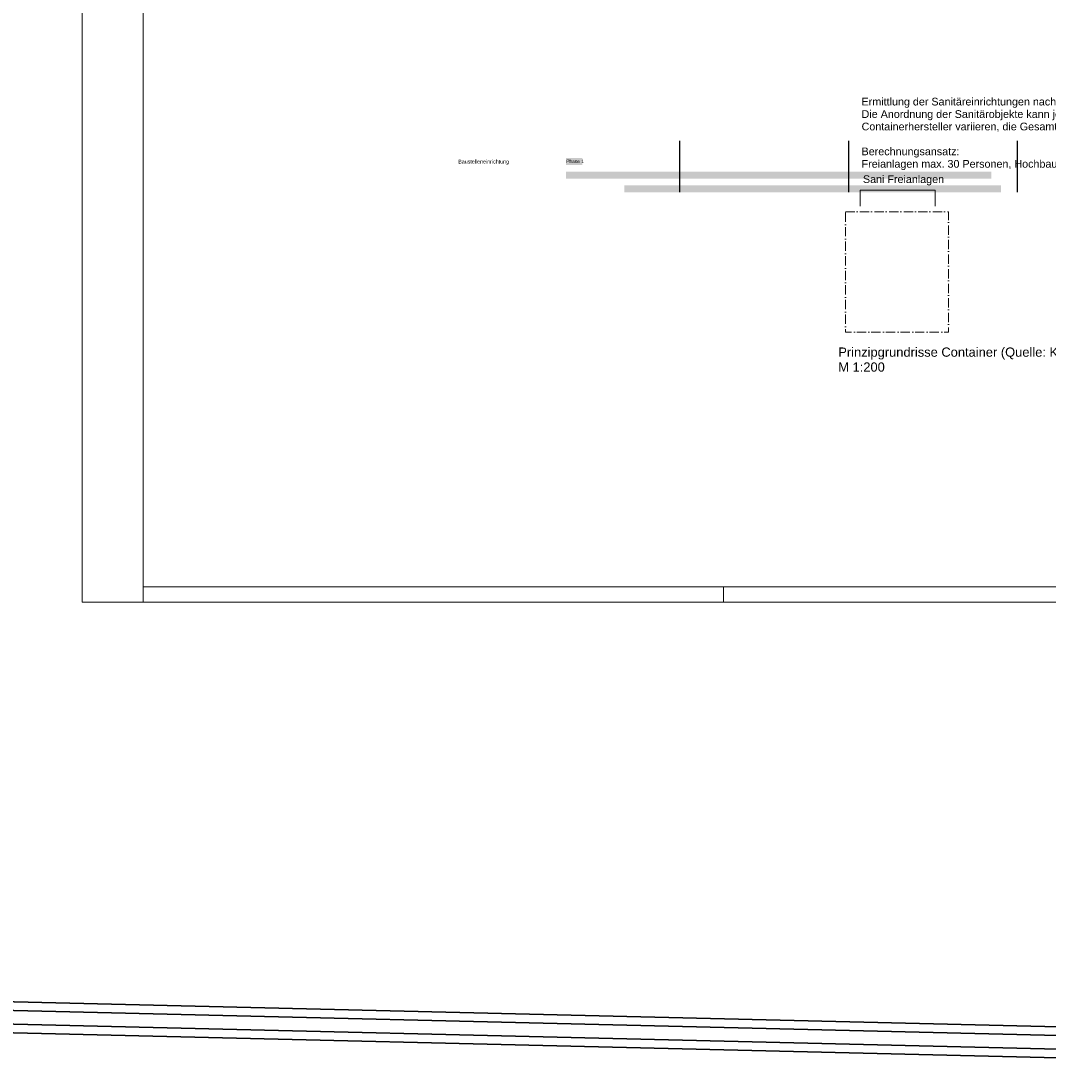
# Model space of a CAD drawing. Header units: metres. Extents: x -5203299 to 2078834, y 245743 to 5816291.
# Tile 9 of 256: x 366248 to 366417, y 5813836 to 5814008. Entities that reach past the tile are written whole.
import ezdxf

# ---------------------------------------------------------------- set-up
doc = ezdxf.new("R2010")
doc.units = ezdxf.units.M
doc.header["$LTSCALE"] = 0.5
doc.linetypes.add('ISO-02 Strichlinie', pattern=[3.81, 3.048, -0.762])
doc.linetypes.add('ISO-10 Strichpunktlinie', pattern=[4.699, 3.048, -0.762, 0.127, -0.762])
for name, color, linetype, lineweight in [('30 -39 Baustelle- Fläche', 7, 'Continuous', 15), ('70 -74 Zeichnungsblatt- 4 Plankopf Linie', 7, 'Continuous', 13), ('Keine', 7, 'Continuous', 9)]:
    doc.layers.add(name, color=color, linetype=linetype, lineweight=lineweight)
doc.layers.add('99.04_Gleisplanung VP 02_23-EB-1236L-A-FAHRKANTE', color=150, linetype='Continuous', lineweight=35, true_color=0x007fff)
doc.layers.add('99.04_Gleisplanung VP 02_23-EB-1236R-A-FAHRKANTE', color=150, linetype='Continuous', lineweight=35, true_color=0x007fff)
doc.styles.add('Arial', font='arial.ttf')
doc.styles.add('URWGroteskWidExtLig (bold)', font='txt')

# ---------------------------------------------------------------- blocks, each defined once
blk = doc.blocks.new('_BE Phase 5 (3D)')
at = {"layer": '30 -39 Baustelle- Fläche', "color": 7, "linetype": 'Continuous', "lineweight": 25}
for p, q in [((-236.52, -217.72), (-236.52, -226.11)), ((-236.52, -217.72), (-236.52, -226.11)), ((-208.88, -217.72), (-208.88, -226.11)), ((-208.88, -217.72), (-208.88, -226.11)), ((-181.24, -217.72), (-181.24, -226.11)), ((-181.24, -217.72), (-181.24, -226.11))]:
    blk.add_line(p, q, dxfattribs=at)
at = {"layer": '30 -39 Baustelle- Fläche', "color": 173, "linetype": 'Continuous', "transparency": 33554534}
blk.add_solid([(-255.15, -221.67), (-252.47, -221.67), (-255.15, -220.54), (-252.47, -220.54)], dxfattribs=at)
blk.add_solid([(-255.15, -221.67), (-252.47, -221.67), (-255.15, -220.54), (-252.47, -220.54)], dxfattribs=at)
at = {"layer": '30 -39 Baustelle- Fläche', "color": 143, "linetype": 'Continuous', "transparency": 33554534}
blk.add_solid([(-255.15, -223.88), (-185.48, -223.88), (-255.15, -222.75), (-185.48, -222.75)], dxfattribs=at)
blk.add_solid([(-255.15, -223.88), (-185.48, -223.88), (-255.15, -222.75), (-185.48, -222.75)], dxfattribs=at)
at = {"layer": '30 -39 Baustelle- Fläche', "color": 72, "linetype": 'Continuous', "transparency": 33554534}
blk.add_solid([(-245.56, -226.11), (-183.9, -226.11), (-245.56, -224.98), (-183.9, -224.98)], dxfattribs=at)
blk.add_solid([(-245.56, -226.11), (-183.9, -226.11), (-245.56, -224.98), (-183.9, -224.98)], dxfattribs=at)
at = {"layer": '30 -39 Baustelle- Fläche', "color": 7, "insert": (-255.08, -220.78), "char_height": 0.566, "attachment_point": 1, "line_spacing_factor": 0.971078, "style": 'URWGroteskWidExtLig (bold)'}
blk.add_mtext('Phase 1', dxfattribs=at)
blk.add_mtext('Phase 1', dxfattribs=at)
at = {"color": 255, "linetype": 'Continuous', "lineweight": 9}
blk.add_wipeout([(-272.77, -221.67), (-263.5, -221.67), (-263.5, -220.62), (-272.77, -220.62)], dxfattribs=at).dxf.layer = '30 -39 Baustelle- Fläche'
at = {"layer": '30 -39 Baustelle- Fläche', "color": 7, "insert": (-272.77, -220.79), "char_height": 0.6293, "attachment_point": 1, "line_spacing_factor": 0.970891, "style": 'URWGroteskWidExtLig (bold)'}
blk.add_mtext('Baustelleneinrichtung', dxfattribs=at)
at = {"color": 255, "linetype": 'Continuous', "lineweight": 9}
blk.add_wipeout([(-272.77, -221.67), (-263.5, -221.67), (-263.5, -220.62), (-272.77, -220.62)], dxfattribs=at).dxf.layer = '30 -39 Baustelle- Fläche'
at = {"layer": '30 -39 Baustelle- Fläche', "color": 7, "insert": (-272.77, -220.79), "char_height": 0.6293, "attachment_point": 1, "line_spacing_factor": 0.970891, "style": 'URWGroteskWidExtLig (bold)'}
blk.add_mtext('Baustelleneinrichtung', dxfattribs=at)
blk = doc.blocks.new('Plankopf')
at = {"layer": '70 -74 Zeichnungsblatt- 4 Plankopf Linie', "color": 7, "linetype": 'ISO-02 Strichlinie', "lineweight": 5, "transparency": 33554687}
for p, q in [((-0.5745, -0.4205), (-0.5745, -0.4155)), ((-0.3845, -0.4205), (-0.3845, -0.4155))]:
    blk.add_line(p, q, dxfattribs=at)
at = {"layer": '70 -74 Zeichnungsblatt- 4 Plankopf Linie', "transparency": 33554687, "flags": 128}
for points in [[(-0.5945, 0.4205), (0.5945, 0.4205), (0.5945, -0.4205), (-0.5945, -0.4205)], [(-0.5745, -0.4155), (-0.5745, 0.4155), (0.5895, 0.4155), (0.5895, -0.4155)]]:
    blk.add_lwpolyline(points, close=True, dxfattribs=at)
at = {"layer": '70 -74 Zeichnungsblatt- 4 Plankopf Linie', "color": 0, "flags": 1}
for tag in ['Approval', 'Approval', 'Approval', 'Approval', 'Approval', 'AR_Genehmigt_-_Datum', 'Auto_Generate_Page_Number', 'Auto_Total_Num_Sheets', 'Auftraggeber', 'Auftraggeber_Zusatz_-1-', 'Auftraggeber_Zusatz_-2-', 'Architekt', 'Architekt_Zusatz_-1-', 'Architekt_Zusatz_-2-', 'Approval', 'Current_Plot_Date', 'Scale', 'Sheet_Number', 'Sheet_Title', 'Teil', 'Gewerk', 'Total_Num_Sheets', 'Tragwerksplanung', 'Tragwerksplanung_Zusatz_-1-', 'Tragwerksplanung_Zusatz_-2-', 'Geschäftszeichen', 'Zone', 'Zone', 'Zone', 'Zone', 'Zone', 'Status', 'TGA', 'TGA_Zusatz_-1-', 'TGA_Zusatz_-2-', 'Zone', 'Number', 'Publish_Date', 'Number', 'Publish_Date', 'Number', 'Publish_Date', 'Number', 'Publish_Date', 'Number', 'Publish_Date', 'Planungsgrundlagen', 'Plot_Date_Format', 'BH_Genehmigt_-_Datum', 'Papiermaße', 'Ebene', 'Page_Number', 'Plannummer_Fachplaner', 'File_Name', 'File_Name_Include_Path', 'Projektname_Zusatz', 'Project_Address', 'Landschaftsarchitekt', 'Landschaftsarchitekten_Zusatz-1-', 'Landschaftsarchitekten_Zusatz_-2-', 'Höhe_üNHN', 'Leistungsphase', 'Number', 'Publish_Date', 'Recipients', 'Recipients', 'Recipients', 'Recipients', 'Recipients', 'Project_Date', 'Project_ID', 'Project_Name', 'Recipients', 'Date', 'Note', 'Date', 'Note', 'Date', 'Note', 'Date', 'Note', 'Date', 'Note', 'Format', 'Date', 'Date', 'Note']:
    blk.add_attdef(tag, (-0.5945, -0.4205), '', height=0.00018, dxfattribs=at)
blk = doc.blocks.new('_23-07-06_Massenplan_TB_Weiterführende Schule-2 (3D)')
at = {"layer": '99.04_Gleisplanung VP 02_23-EB-1236L-A-FAHRKANTE', "flags": 128}
for points in [[(562.05, 14.66), (-195.68, 14.71, -0.005965), (-243.37, 15.28), (-544.42, 22.49)], [(562.05, 13.23), (-195.68, 13.28), (-195.68, 13.28, -0.005965), (-243.4, 13.85), (-243.4, 13.85), (-243.4, 13.85), (-544.46, 21.05, -0.000153)]]:
    blk.add_lwpolyline(points, format="xyb", dxfattribs=at)
at = {"layer": '99.04_Gleisplanung VP 02_23-EB-1236R-A-FAHRKANTE', "flags": 128}
for points in [[(563.02, 18.31), (-195.63, 18.36), (-195.63, 18.36, -0.005965), (-243.33, 18.93), (-544.41, 26.14)], [(563.02, 16.88), (-195.63, 16.93, -0.005965), (-243.36, 17.5), (-544.44, 24.7)]]:
    blk.add_lwpolyline(points, format="xyb", dxfattribs=at)
blk = doc.blocks.new('_BE Phase 7 (3D)')
at = {"layer": '30 -39 Baustelle- Fläche', "color": 7, "linetype": 'Continuous', "lineweight": 9, "flags": 128}
blk.add_lwpolyline([(-396.783, -171.957), (-396.783, -170.913), (-391.883, -170.913), (-391.883, -171.957)], dxfattribs=at)
at = {"layer": '30 -39 Baustelle- Fläche', "color": 7, "char_height": 0.50344, "attachment_point": 7, "line_spacing_factor": 0.970891, "style": 'Arial'}
for s, insert in [('Ermittlung der Sanitäreinrichtungen nach ASR. \\PDie Anordnung der Sanitärobjekte kann je nach \\PContainerhersteller variieren, die Gesamtobjektanzahl ist verbindlich.\\P\\PBerechnungsansatz: \\PFreianlagen max. 30 Personen, Hochbau max. 80 Personen\\P', (-396.693, -169.597)), ('Sani Freianlagen', (-396.606, -170.6))]:
    blk.add_mtext(s, dxfattribs=dict(at, insert=insert))

msp = doc.modelspace()

# ---------------------------------------------------------------- block references
at = {"layer": 'Keine', "color": 1}
msp.add_blockref('_BE Phase 5 (3D)', (366592.8, 5814205.71), dxfattribs=at)

# ---------------------------------------------------------------- next in the draw order: block references
at = {"layer": '70 -74 Zeichnungsblatt- 4 Plankopf Linie', "xscale": 500, "yscale": 500, "zscale": 500}
msp.add_blockref('Plankopf', (366555.71, 5814122.76), dxfattribs=at)

# ---------------------------------------------------------------- next in the draw order: linework, layer by layer
at = {"layer": '30 -39 Baustelle- Fläche', "color": 40, "linetype": 'ISO-10 Strichpunktlinie', "lineweight": 18, "true_color": 0xffc000, "flags": 128}
msp.add_lwpolyline([(366383.42, 5813976.36), (366400.31, 5813976.36), (366400.31, 5813956.66), (366383.42, 5813956.66)], close=True, dxfattribs=at)

# ---------------------------------------------------------------- next in the draw order: block references
at = {"layer": 'Keine', "color": 1}
msp.add_blockref('_23-07-06_Massenplan_TB_Weiterführende Schule-2 (3D)', (366702.72, 5813823.08), dxfattribs=at)
at = {"layer": 'Keine', "color": 1, "xscale": 2.5, "yscale": 2.5, "zscale": 2.5}
msp.add_blockref('_BE Phase 7 (3D)', (367377.8, 5814407.22), dxfattribs=at)

# ---------------------------------------------------------------- next in the draw order: texts
at = {"layer": 'Keine', "color": 7, "insert": (366382.25, 5813950.2), "char_height": 1.5103, "attachment_point": 7, "line_spacing_factor": 0.970891, "style": 'Arial'}
msp.add_mtext('Prinzipgrundrisse Container (Quelle: Kleusberg)\\PM 1:200', dxfattribs=at)

doc.saveas('drawing.dxf')
